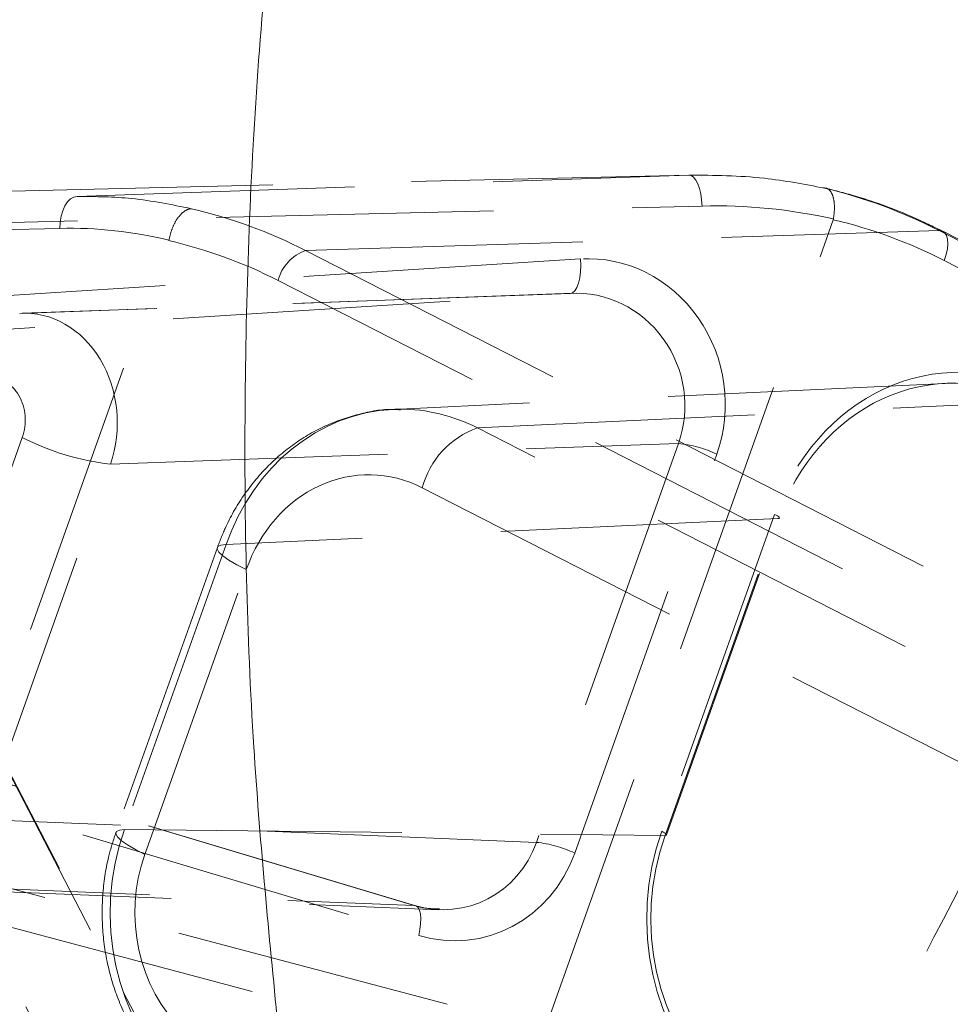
# Model space of a CAD drawing. Header units: millimetres. Extents: x 127 to 4201, y 49 to 2729.
# Tile 10 of 102: x 783 to 826, y 2056 to 2101. Entities that reach past the tile are written whole.
import ezdxf

# ---------------------------------------------------------------- set-up
doc = ezdxf.new("R2010")
doc.units = ezdxf.units.MM
doc.header["$LTSCALE"] = 10
doc.linetypes.add('HIDDEN', pattern=[1.905, 1.27, -0.635])
doc.styles.add('SLDTEXTSTYLE0', font='TXT', dxfattribs={"width": 0.75})
doc.dimstyles.new('SLDDIMSTYLE0', dxfattribs={"dimtxt": 31.75, "dimasz": 33.02, "dimexe": 0, "dimexo": 0.0625, "dimgap": 7.9375, "dimtad": 0, "dimtih": 1, "dimtoh": 1, "dimdec": 0, "dimrnd": 1e-09, "dimzin": 12, "dimdsep": 46, "dimtxsty": 'SLDTEXTSTYLE0', "dimsah": 1, "dimcen": 0.09, "dimadec": 0, "dimazin": 3, "dimtfac": 1, "dimtdec": 0, "dimtofl": 0, "dimtmove": 0, "dimatfit": 3, "dimfxl": 1, "dimfrac": 2, "dimtolj": 1, "dimtzin": 12, "dimarcsym": 0})

# ---------------------------------------------------------------- blocks, each defined once
blk = doc.blocks.new('_D')
at = {"color": 7, "linetype": 'Continuous', "lineweight": 0}
for p, q in [((697.294, 2225.24), (492.91, 2225.24)), ((524.66, 2225.24), (524.66, 2176.396)), ((524.66, 2055.24), (524.66, 2125.993)), ((776.997, 2055.24), (492.91, 2055.24))]:
    blk.add_line(p, q, dxfattribs=at)
for points in [[(524.66, 2225.24), (519.58, 2192.22), (529.74, 2192.22)], [(524.66, 2055.24), (529.74, 2088.26), (519.58, 2088.26)]]:
    blk.add_solid(points, dxfattribs=at)
at = {"color": 7, "linetype": 'Continuous', "lineweight": 0, "char_height": 31.75, "attachment_point": 1, "style": 'SLDTEXTSTYLE0'}
for s, insert in [('170', (519.964, 2166.921)), ('4X', (458.977, 2166.921))]:
    blk.add_mtext(s, dxfattribs=dict(at, insert=insert))

msp = doc.modelspace()

# ---------------------------------------------------------------- linework, layer by layer
at = {"color": 7, "linetype": 'HIDDEN', "lineweight": 0}
for p, q in [((814.002, 2093.723), (772.619, 2092.736)), ((785.999, 2092.745), (814.002, 2093.723)), ((748.566, 2091.9), (785.999, 2092.745)), ((773.319, 2091.32), (814.61, 2092.306)), ((807.224, 2054.089), (820.615, 2091.679)), ((820.625, 2091.718), (820.615, 2091.679)), ((785.21, 2091.283), (747.815, 2090.439)), ((796.459, 2090.268), (825.459, 2091.183)), ((970.109, 2017.312), (825.459, 2091.183)), ((970.279, 2017.276), (825.629, 2091.147)), ((777.464, 2054.982), (790.195, 2090.721)), ((790.195, 2090.721), (790.2, 2090.739)), ((796.459, 2090.268), (941.064, 2016.42)), ((809.046, 2089.884), (771.981, 2087.516)), ((825.697, 2089.811), (970.347, 2015.94)), ((939.801, 2015.049), (795.197, 2088.897)), ((771.388, 2085.93), (808.564, 2088.305)), ((808.564, 2088.305), (783.368, 2087.389)), ((808.687, 2088.311), (783.477, 2087.395)), ((825.736, 2084.19), (800.46, 2082.997)), ((804.325, 2082.151), (829.591, 2083.343)), ((942.672, 2011.499), (804.325, 2082.151)), ((783.489, 2081.709), (777.694, 2065.441)), ((787.521, 2080.493), (813.526, 2081.438)), ((813.526, 2081.438), (807.023, 2063.182)), ((808.78, 2062.693), (815.283, 2080.949)), ((781.726, 2064.225), (787.521, 2080.493)), ((801.801, 2079.408), (940.147, 2008.756)), ((818.081, 2078.003), (792.815, 2076.81)), ((817.926, 2078.193), (812.759, 2063.689)), ((812.914, 2063.499), (818.081, 2078.003)), ((812.98, 2063.521), (818.147, 2078.025)), ((792.417, 2076.676), (787.773, 2063.637)), ((792.815, 2076.81), (788.17, 2063.771)), ((789.099, 2062.63), (793.743, 2075.669)), ((793.957, 2045.067), (780.623, 2070.781)), ((801.429, 2060.286), (767.805, 2070.36)), ((801.497, 2060.278), (767.873, 2070.352)), ((780.769, 2070.431), (793.866, 2045.175)), ((768.012, 2068.998), (801.635, 2058.924)), ((802.933, 2055.769), (764.321, 2066.01)), ((763.328, 2064.498), (802.04, 2054.231)), ((807.023, 2063.182), (781.726, 2064.225)), ((788.17, 2063.771), (812.914, 2063.499)), ((776.617, 2061.309), (801.429, 2060.286)), ((777.607, 2061.129), (802.552, 2060.1)), ((789.494, 2044.376), (781.497, 2059.799))]:
    msp.add_line(p, q, dxfattribs=at)
at = {"color": 7, "linetype": 'HIDDEN', "lineweight": 0, "flags": 128}
for points in [[(814.002, 2093.723), (814.111, 2093.7), (814.218, 2093.623), (814.318, 2093.495), (814.408, 2093.32), (814.485, 2093.106), (814.546, 2092.859), (814.588, 2092.589), (814.61, 2092.306)], [(785.999, 2092.745), (785.842, 2092.712), (785.693, 2092.627), (785.557, 2092.491), (785.438, 2092.309), (785.34, 2092.09), (785.268, 2091.839), (785.224, 2091.567), (785.21, 2091.283)], [(825.697, 2089.811), (825.786, 2090.082), (825.842, 2090.342), (825.863, 2090.581), (825.848, 2090.79), (825.797, 2090.96), (825.713, 2091.086), (825.599, 2091.161), (825.459, 2091.183)], [(809.046, 2089.884), (809.057, 2089.583), (809.045, 2089.29), (809.009, 2089.018), (808.952, 2088.778), (808.875, 2088.58), (808.783, 2088.431), (808.677, 2088.338), (808.564, 2088.305)], [(818.147, 2078.025), (818.147, 2078.036), (818.135, 2078.059), (818.105, 2078.088), (818.059, 2078.121), (817.998, 2078.156), (817.926, 2078.193)], [(818.081, 2078.003), (818.12, 2078.007), (818.142, 2078.018), (818.147, 2078.025)], [(792.815, 2076.81), (792.579, 2076.785), (792.444, 2076.718), (792.413, 2076.611), (792.489, 2076.469), (792.669, 2076.297), (792.945, 2076.102), (793.308, 2075.89), (793.743, 2075.669)], [(788.17, 2063.771), (787.934, 2063.746), (787.799, 2063.679), (787.769, 2063.572), (787.845, 2063.43), (788.024, 2063.258), (788.3, 2063.062), (788.663, 2062.85), (789.099, 2062.63)], [(812.914, 2063.499), (812.953, 2063.503), (812.976, 2063.514), (812.981, 2063.532), (812.968, 2063.555), (812.938, 2063.584), (812.892, 2063.617), (812.832, 2063.652), (812.759, 2063.689)], [(801.429, 2060.286), (801.528, 2060.266), (801.611, 2060.193), (801.674, 2060.07), (801.714, 2059.903), (801.731, 2059.696), (801.723, 2059.458), (801.691, 2059.197), (801.635, 2058.924)]]:
    msp.add_lwpolyline(points, dxfattribs=at)
at = {"color": 7, "linetype": 'HIDDEN', "lineweight": 0}
for centre, radius, start, end in [((814.721, 2070.22), 23.553, 62.8756, 76.5286), ((786.086, 2070.022), 22.749, 62.872, 76.9331), ((815.5, 2069.908), 22.364, 62.8734, 76.78), ((785.363, 2069.705), 21.565, 62.8704, 77.0531), ((797.119, 2088.394), 1.987, 109.4051, 165.3488), ((805.646, 2078.403), 3.974, 109.4054, 165.3495), ((788.844, 2092.167), 11.749, 242.8865, 263.5346), ((812.931, 2075.892), 5.578, 65.0599, 83.88), ((806.428, 2057.636), 5.577, 65.0596, 83.8797)]:
    msp.add_arc(centre, radius, start, end, dxfattribs=at)
for centre, major_axis, ratio, start_param, end_param in [((815.99, 2063.826), (-5.786, 27.976), 0.928015, 5.888775, 6.115808), ((785.297, 2063.821), (1.143, 27.451), 0.834956, 6.11772, 6.336813), ((809.579, 2083.401), (-1.333, 6.374), 0.932733, 4.13266, 6.150359), ((809.01, 2083.319), (-1.767, 4.703), 0.952395, 3.982506, 6.000205), ((783.611, 2082.396), (-0.016, 5.001), 0.845018, 4.319181, 6.33688), ((826.336, 2074.195), (-0.008, 10.503), 0.86583, 5.866178, 7.462842), ((781.956, 2082.472), (0.083, 2), 0.833342, 4.355924, 6.373623), ((826.086, 2074.195), (0.015, 10.003), 0.865577, 5.868106, 7.464769), ((800.85, 2073.004), (-0.144, 10), 0.867301, 0.02845, 1.167924), ((800.85, 2073.004), (-0.144, 10), 0.867301, 6.27589, 6.311635), ((800.85, 2073.004), (-0.144, 10), 0.867301, 5.854446, 6.27589), ((799.35, 2073.004), (-0.005, 7.002), 0.86583, 5.866178, 7.462842), ((796.206, 2059.968), (0.034, 10), 0.869252, 1.183671, 2.457536), ((821.171, 2059.696), (0.004, 10.5), 0.866205, 1.181073, 2.454938), ((820.921, 2059.696), (-0.001, 10), 0.865697, 1.180652, 2.454517), ((802.522, 2065.106), (-1.949, 4.664), 0.937859, 2.491957, 3.944568), ((794.706, 2059.968), (0.003, 7), 0.866205, 1.181073, 2.454938), ((803.091, 2065.188), (-1.464, 6.366), 0.926744, 2.656471, 4.109082)]:
    msp.add_ellipse(centre, major_axis=major_axis, ratio=ratio, start_param=start_param, end_param=end_param, dxfattribs=at)
at = {"color": 7, "linetype": 'Continuous', "lineweight": 15}
for points, knots in [([(632.092, 1459.29), (679.368, 1519.335), (765.96, 1623.093), (935.529, 1795.25), (1083.22, 1942.165), (1064.707, 2087.295), (1098.1, 2172.234), (1117.922, 2218.816)], [0.1551728, 0.1551728, 0.1551728, 0.1551728, 0.4502186, 0.6268436, 0.7360795, 0.8474641, 0.9857195, 0.9857195, 0.9857195, 0.9857195]), ([(692.804, 2015.883), (693.124, 2016.412), (695.798, 2020.826), (700.85, 2029.016), (708.826, 2041.89), (717.655, 2056.013), (727.279, 2071.37), (736.75, 2086.536), (746.597, 2102.37), (756.818, 2118.871), (767.41, 2136.041), (777.807, 2152.954), (788.041, 2169.653), (798.148, 2186.184), (804.831, 2197.138), (808.162, 2202.6)], [0, 0, 0, 0, 0.008574, 0.071636, 0.134675, 0.220626, 0.304872, 0.38673, 0.466373, 0.558845, 0.64933, 0.738321, 0.826225, 0.913365, 1, 1, 1, 1]), ([(795.145, 2055.24), (794.747, 2059.334), (793.849, 2068.564), (793.54, 2083.02), (794.087, 2098.476), (795.641, 2112.9), (797.925, 2126.236), (800.582, 2138.543), (803.856, 2151.045), (807.547, 2163.782), (811.719, 2176.728), (816.967, 2189.491), (820.713, 2197.965), (822.649, 2202.346)], [0, 0, 0, 0, 0.080794, 0.18215, 0.283284, 0.384035, 0.466911, 0.54985, 0.632754, 0.723049, 0.813351, 0.903493, 1, 1, 1, 1])]:
    msp.add_open_spline(points, degree=3, knots=knots, dxfattribs=at)
at = {"color": 7, "linetype": 'HIDDEN', "lineweight": 0}
for points, knots in [([(841.199, 2218.816), (842.082, 2213.831), (843.848, 2203.861), (846.072, 2188.827), (847.74, 2173.688), (848.642, 2158.407), (848.591, 2144.073), (847.667, 2130.701), (846.014, 2118.284), (843.463, 2105.709), (839.916, 2092.963), (835.289, 2080.03), (829.47, 2066.939), (822.594, 2053.716), (815.028, 2040.345), (807.095, 2026.854), (799.704, 2014.244), (793.107, 2002.537), (787.419, 1991.785), (782.255, 1981.027), (777.781, 1970.275), (774.212, 1959.676), (771.671, 1949.246), (770.29, 1938.998), (770.089, 1928.833), (770.92, 1918.761), (772.663, 1908.845), (775.183, 1899.082), (778.357, 1889.47), (782.091, 1879.952), (787.394, 1868.025), (794.51, 1853.896), (803.319, 1837.728), (812.034, 1821.887), (820.635, 1805.364), (829.124, 1788.281), (837.582, 1770.675), (845.72, 1753.531), (853.746, 1736.825), (861.866, 1720.535), (869.866, 1705.441), (877.846, 1691.495), (885.835, 1678.644), (894.438, 1666.031), (903.786, 1653.656), (913.879, 1641.512), (924.686, 1629.59), (936.566, 1617.487), (949.575, 1605.22), (963.75, 1592.811), (978.652, 1580.63), (994.248, 1568.666), (1011.147, 1556.439), (1029.39, 1543.978), (1048.997, 1531.309), (1069.283, 1518.85), (1090.203, 1506.588), (1111.706, 1494.505), (1133.747, 1482.593), (1156.271, 1470.812), (1171.491, 1463.15), (1179.157, 1459.29)], [0, 0, 0, 0, 0.015456, 0.030917, 0.046401, 0.061946, 0.077617, 0.09008, 0.102737, 0.115664, 0.128947, 0.142685, 0.156983, 0.171859, 0.187197, 0.202845, 0.218636, 0.23104, 0.243364, 0.255553, 0.267569, 0.279405, 0.290646, 0.301805, 0.312981, 0.324264, 0.33571, 0.347137, 0.358755, 0.370548, 0.382491, 0.404062, 0.42571, 0.447119, 0.468044, 0.492299, 0.515868, 0.538769, 0.561021, 0.582648, 0.603685, 0.620994, 0.637975, 0.654696, 0.671248, 0.687711, 0.704153, 0.720634, 0.738872, 0.757284, 0.775918, 0.794818, 0.814012, 0.835811, 0.858026, 0.880667, 0.903733, 0.927217, 0.951104, 0.975374, 1, 1, 1, 1]), ([(820.208, 2093.125), (819.293, 2093.3), (817.238, 2093.692), (815.157, 2093.712), (814.002, 2093.723)], [0, 0, 0, 0, 0.444886, 1, 1, 1, 1]), ([(825.629, 2091.147), (825.183, 2091.365), (823.911, 2091.984), (822.085, 2092.66), (820.691, 2093.015), (820.172, 2093.147)], [0, 0, 0, 0, 0.2538082, 0.7226556, 1, 1, 1, 1]), ([(820.208, 2093.125), (820.211, 2093.126), (820.258, 2093.129), (820.375, 2093.106), (820.53, 2092.957), (820.643, 2092.638), (820.685, 2092.21), (820.645, 2091.882), (820.625, 2091.718)], [0, 0, 0, 0, 0.009056, 0.137661, 0.353747, 0.56934, 0.784661, 1, 1, 1, 1]), ([(785.999, 2092.745), (786.837, 2092.738), (788.595, 2092.723), (790.324, 2092.368), (791.229, 2092.182)], [0, 0, 0, 0, 0.476577, 1, 1, 1, 1]), ([(791.229, 2092.182), (791.224, 2092.182), (791.173, 2092.18), (791.029, 2092.149), (790.791, 2091.997), (790.53, 2091.669), (790.315, 2091.234), (790.238, 2090.904), (790.2, 2090.739)], [0, 0, 0, 0, 0.013582, 0.124842, 0.343735, 0.56253, 0.781265, 1, 1, 1, 1]), ([(800.8, 2082.981), (800.695, 2082.988), (800.054, 2083.032), (798.878, 2082.804), (797.342, 2082.291), (795.921, 2081.464), (794.655, 2080.385), (793.582, 2079.072), (792.853, 2077.803), (792.531, 2076.969), (792.417, 2076.676)], [0, 0, 0, 0, 0.028688, 0.176103, 0.323047, 0.470218, 0.618261, 0.76756, 0.918212, 1, 1, 1, 1]), ([(787.773, 2063.637), (787.664, 2063.3), (787.373, 2062.4), (787.133, 2060.862), (787.13, 2059.062), (787.424, 2057.282), (788.002, 2055.583), (788.852, 2054.022), (789.674, 2052.986), (790.192, 2052.48), (790.297, 2052.378)], [0, 0, 0, 0, 0.0869977, 0.232027, 0.3776065, 0.5237167, 0.670149, 0.8166648, 0.9628941, 1, 1, 1, 1]), ([(802.591, 2060.136), (802.349, 2060.138), (801.981, 2060.14), (801.62, 2060.243), (801.497, 2060.278)], [0, 0, 0, 0, 0.657332, 1, 1, 1, 1])]:
    msp.add_open_spline(points, degree=3, knots=knots, dxfattribs=at)

# ---------------------------------------------------------------- dimensions: what is measured, and where the dimension line sits
at = {"color": 7, "linetype": 'Continuous', "lineweight": 0}
dim = msp.add_linear_dim(base=(524.66, 2225.24), p1=(789.697, 2055.24), p2=(709.994, 2225.24), angle=90, text='4X <>', dimstyle='SLDDIMSTYLE0', dxfattribs=at)
dim.commit()
dim.dimension.update_dxf_attribs({"geometry": '_D', "text_midpoint": (524.66, 2151.195), "dimtype": 160})

doc.saveas('drawing.dxf')
